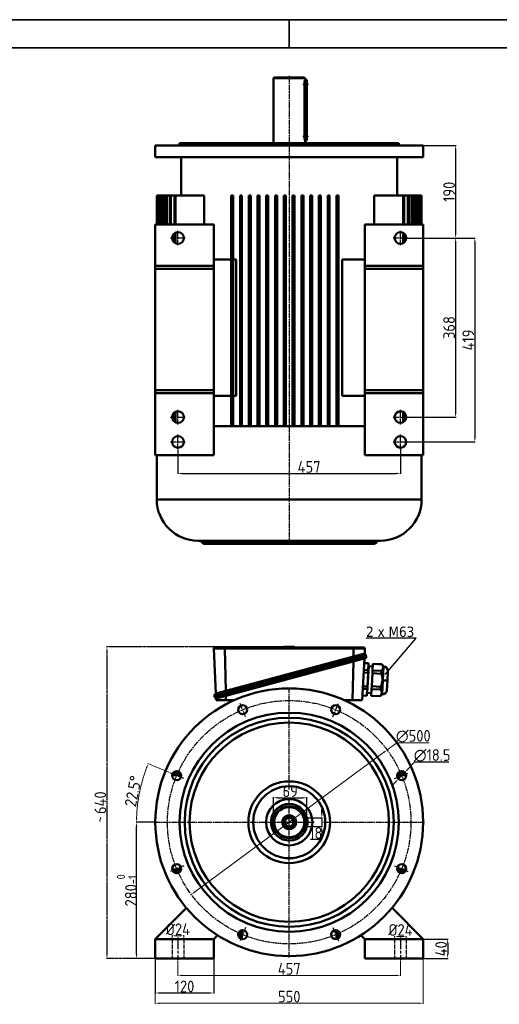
# Model space of a CAD drawing. Header units: millimetres. Extents: x -2791 to 2004, y -1887 to 1428.
# Tile 16 of 20: x -977 to 8, y -595 to 1428. Entities that reach past the tile are written whole.
import ezdxf

# ---------------------------------------------------------------- set-up
doc = ezdxf.new("R2010")
doc.units = ezdxf.units.MM
for name, pattern in [('AM_ISO02W050', [7.5, 6, -1.5]), ('AM_ISO02W050x2', [3.75, 3, -0.75]), ('AM_ISO08W050', [18, 12, -1.5, 3, -1.5])]:
    doc.linetypes.add(name, pattern=pattern)
for name, color, linetype, lineweight in [('AM_0', 7, 'Continuous', 50), ('AM_3', 6, 'AM_ISO02W050', 25), ('AM_5', 3, 'Continuous', 15), ('AM_6', 2, 'Continuous', 35), ('AM_7', 4, 'AM_ISO08W050', 25), ('AM_REFDIM', 4, 'Continuous', 25), ('AM_VIS', 7, 'Continuous', 50)]:
    doc.layers.add(name, color=color, linetype=linetype, lineweight=lineweight)
doc.styles.add('ACANSGDT', font='amgdtans.shx')
doc.styles.add('ACISOGDT', font='isocp.shx')
doc.styles.get("Standard").update_dxf_attribs({"font": 'arial.ttf', "height": 5})
doc.dimstyles.new('AM_ISO', dxfattribs={"dimtxt": 24, "dimasz": 9, "dimexe": 1, "dimexo": 1, "dimgap": 1.5, "dimtad": 1, "dimtoh": 1, "dimdsep": 46, "dimtxsty": 'ACISOGDT', "dimcen": 0, "dimclrd": 3, "dimclre": 3, "dimclrt": 2, "dimadec": 0, "dimazin": 2, "dimtp": 0.1, "dimtm": 0.1, "dimtfac": 0.71, "dimtmove": 0, "dimatfit": 3, "dimfxl": 1, "dimlwd": -1, "dimlwe": -1, "dimarcsym": 0})
doc.dimstyles.new('AM_ISO$0', dxfattribs={"dimtxt": 24, "dimasz": 9, "dimexe": 1, "dimexo": 1, "dimgap": 1.5, "dimtad": 1, "dimtoh": 1, "dimdsep": 46, "dimtxsty": 'ACISOGDT', "dimcen": 0, "dimclrd": 3, "dimclre": 3, "dimclrt": 2, "dimadec": 0, "dimazin": 2, "dimtp": 0.1, "dimtm": 0.1, "dimtfac": 0.71, "dimtmove": 0, "dimatfit": 3, "dimfxl": 1, "dimlwd": -1, "dimlwe": -1, "dimarcsym": 0})
doc.dimstyles.new('AM_ISO$3', dxfattribs={"dimtxt": 24, "dimasz": 9, "dimexe": 1, "dimexo": 1, "dimgap": 1.5, "dimtad": 1, "dimtoh": 1, "dimdsep": 46, "dimtxsty": 'ACISOGDT', "dimcen": 0, "dimclrd": 3, "dimclre": 3, "dimclrt": 2, "dimadec": 0, "dimazin": 2, "dimtp": 0.1, "dimtm": 0.1, "dimtfac": 0.71, "dimtofl": 0, "dimtmove": 0, "dimatfit": 0, "dimfxl": 1, "dimlwd": -1, "dimlwe": -1, "dimarcsym": 0})

# ---------------------------------------------------------------- blocks, each defined once
blk = doc.blocks.new('YENI CERCEVE A3 (ANTETSİZ)')
at = {"layer": 'AM_6'}
for p, q in [((410, 287), (0, 287)), ((205, 287), (205, 282)), ((405, 282), (5, 282))]:
    blk.add_line(p, q, dxfattribs=at)
blk = doc.blocks.new('*D45')
at = {"layer": 'AM_5', "color": 3, "transparency": 16777216}
for p, q in [((-664.2, -460), (-664.2, -453.4)), ((-655.2, -454.4), (-649.2, -454.4)), ((-640.2, -460), (-640.2, -453.4))]:
    blk.add_line(p, q, dxfattribs=at)
for points in [[(-655.2, -452.9), (-655.2, -455.9), (-664.2, -454.4)], [(-649.2, -452.9), (-649.2, -455.9), (-640.2, -454.4)]]:
    blk.add_solid(points, dxfattribs=at)
at = {"layer": 'Defpoints', "color": 0, "transparency": 16777216}
for p in [(-664.2, -461), (-640.2, -454.4), (-640.2, -461)]:
    blk.add_point(p, dxfattribs=at)
at = {"layer": 'AM_5', "color": 2, "transparency": 16777216, "insert": (-652.2, -440.9), "char_height": 24, "attachment_point": 5, "style": 'ACISOGDT'}
blk.add_mtext('%%c24', dxfattribs=at)
blk = doc.blocks.new('*D46')
at = {"layer": 'AM_5', "color": 3, "transparency": 16777216}
for p, q in [((-207.2, -460), (-207.2, -454.9)), ((-198.2, -455.9), (-192.2, -455.9)), ((-183.2, -460), (-183.2, -454.9))]:
    blk.add_line(p, q, dxfattribs=at)
for points in [[(-198.2, -454.4), (-198.2, -457.4), (-207.2, -455.9)], [(-192.2, -454.4), (-192.2, -457.4), (-183.2, -455.9)]]:
    blk.add_solid(points, dxfattribs=at)
at = {"layer": 'Defpoints', "color": 0, "transparency": 16777216}
for p in [(-207.2, -461), (-183.2, -455.9), (-183.2, -461)]:
    blk.add_point(p, dxfattribs=at)
at = {"layer": 'AM_5', "color": 2, "transparency": 16777216, "insert": (-195.2, -442.4), "char_height": 24, "attachment_point": 5, "style": 'ACISOGDT'}
blk.add_mtext('%%c24', dxfattribs=at)
blk = doc.blocks.new('*D47')
at = {"layer": 'AM_5', "color": 3, "transparency": 16777216}
for p, q in [((-652.2, -505), (-652.2, -536.8)), ((-195.2, -505), (-195.2, -536.8)), ((-643.2, -535.8), (-204.2, -535.8))]:
    blk.add_line(p, q, dxfattribs=at)
for points in [[(-643.2, -534.3), (-643.2, -537.3), (-652.2, -535.8)], [(-204.2, -534.3), (-204.2, -537.3), (-195.2, -535.8)]]:
    blk.add_solid(points, dxfattribs=at)
at = {"layer": 'Defpoints', "color": 0, "transparency": 16777216}
for p in [(-652.2, -504), (-195.2, -504), (-195.2, -535.8)]:
    blk.add_point(p, dxfattribs=at)
at = {"layer": 'AM_5', "color": 2, "transparency": 16777216, "insert": (-423.7, -522.3), "char_height": 24, "attachment_point": 5, "style": 'ACISOGDT'}
blk.add_mtext('457', dxfattribs=at)
blk = doc.blocks.new('*D48')
at = {"layer": 'AM_5', "color": 3, "transparency": 16777216}
for p, q in [((-698.7, -502), (-698.7, -593.9)), ((-148.7, -502), (-148.7, -593.9)), ((-689.7, -592.9), (-157.7, -592.9))]:
    blk.add_line(p, q, dxfattribs=at)
for points in [[(-689.7, -591.4), (-689.7, -594.4), (-698.7, -592.9)], [(-157.7, -591.4), (-157.7, -594.4), (-148.7, -592.9)]]:
    blk.add_solid(points, dxfattribs=at)
at = {"layer": 'Defpoints', "color": 0, "transparency": 16777216}
for p in [(-698.7, -501), (-148.7, -501), (-148.7, -592.9)]:
    blk.add_point(p, dxfattribs=at)
at = {"layer": 'AM_5', "color": 2, "transparency": 16777216, "insert": (-423.7, -579.4), "char_height": 24, "attachment_point": 5, "style": 'ACISOGDT'}
blk.add_mtext('550', dxfattribs=at)
blk = doc.blocks.new('*D49')
at = {"layer": 'AM_REFDIM', "color": 3, "transparency": 16777216}
for p, q in [((-698.7, -502), (-698.7, -572.9)), ((-578.7, -502), (-578.7, -572.9)), ((-689.7, -571.9), (-587.7, -571.9))]:
    blk.add_line(p, q, dxfattribs=at)
for points in [[(-689.7, -570.4), (-689.7, -573.4), (-698.7, -571.9)], [(-587.7, -570.4), (-587.7, -573.4), (-578.7, -571.9)]]:
    blk.add_solid(points, dxfattribs=at)
at = {"layer": 'Defpoints', "color": 0, "transparency": 16777216}
for p in [(-698.7, -501), (-578.7, -501), (-578.7, -571.9)]:
    blk.add_point(p, dxfattribs=at)
at = {"layer": 'AM_REFDIM', "color": 2, "transparency": 16777216, "insert": (-638.7, -558.4), "char_height": 24, "attachment_point": 5, "style": 'ACISOGDT'}
blk.add_mtext('120', dxfattribs=at)
blk = doc.blocks.new('*D66')
at = {"layer": 'AM_REFDIM', "color": 3, "transparency": 16777216}
for p, q in [((-147.7, -461), (-97.3, -461)), ((-98.3, -470), (-98.3, -492)), ((-147.7, -501), (-97.3, -501))]:
    blk.add_line(p, q, dxfattribs=at)
for points in [[(-99.8, -470), (-96.8, -470), (-98.3, -461)], [(-99.8, -492), (-96.8, -492), (-98.3, -501)]]:
    blk.add_solid(points, dxfattribs=at)
at = {"layer": 'Defpoints', "color": 0, "transparency": 16777216}
for p in [(-148.7, -461), (-148.7, -501), (-98.3, -501)]:
    blk.add_point(p, dxfattribs=at)
at = {"layer": 'AM_REFDIM', "color": 2, "transparency": 16777216, "insert": (-111.8, -481), "char_height": 24, "attachment_point": 5, "rotation": 90, "style": 'ACISOGDT'}
blk.add_mtext('40', dxfattribs=at)
blk = doc.blocks.new('*D67')
at = {"layer": 'AM_REFDIM', "color": 3, "transparency": 16777216}
for p, q in [((-699.7, -221), (-738.2, -221)), ((-737.2, -492), (-737.2, -230)), ((-699.7, -501), (-738.2, -501))]:
    blk.add_line(p, q, dxfattribs=at)
for points in [[(-738.7, -230), (-735.7, -230), (-737.2, -221)], [(-738.7, -492), (-735.7, -492), (-737.2, -501)]]:
    blk.add_solid(points, dxfattribs=at)
at = {"layer": 'Defpoints', "color": 0, "transparency": 16777216}
for p in [(-737.2, -221), (-698.7, -221), (-698.7, -501)]:
    blk.add_point(p, dxfattribs=at)
at = {"layer": 'AM_REFDIM', "color": 2, "transparency": 16777216, "insert": (-757.3, -361), "char_height": 24, "attachment_point": 5, "rotation": 90, "style": 'ACISOGDT'}
blk.add_mtext('280{}{\\H0.71x;\\C3;\\S 0^ -1;}', dxfattribs=at)
blk = doc.blocks.new('*D75')
at = {"layer": 'AM_5', "color": 3, "transparency": 16777216}
for p, q in [((-669.7, -119.1), (-714.3, -100.7)), ((-702.7, -221), (-738.2, -221))]:
    blk.add_line(p, q, dxfattribs=at)
blk.add_arc((-423.7, -221), 313.5, 159.1449, 178.3551, dxfattribs=at)
for points in [[(-718.1, -108.9), (-715.3, -110), (-713.4, -101.1)], [(-735.6, -212.1), (-738.6, -212), (-737.2, -221)]]:
    blk.add_solid(points, dxfattribs=at)
at = {"layer": 'Defpoints', "color": 0, "transparency": 16777216}
for p in [(-668.8, -119.5), (-726.5, -139.9), (-639.9, -131.5), (-701.7, -221), (-423.7, -221)]:
    blk.add_point(p, dxfattribs=at)
at = {"layer": 'AM_5', "color": 2, "transparency": 16777216, "insert": (-744.4, -157.2), "char_height": 24, "attachment_point": 5, "rotation": 78.75, "style": 'ACISOGDT'}
blk.add_mtext('22.5°', dxfattribs=at)
blk = doc.blocks.new('*D68')
at = {"layer": 'AM_REFDIM', "color": 3, "transparency": 16777216}
for p, q in [((-147.7, 1169.2), (-80.9, 1169.2)), ((-81.9, 1160.2), (-81.9, 988.2)), ((-179.2, 979.2), (-80.9, 979.2))]:
    blk.add_line(p, q, dxfattribs=at)
for points in [[(-83.4, 1160.2), (-80.4, 1160.2), (-81.9, 1169.2)], [(-83.4, 988.2), (-80.4, 988.2), (-81.9, 979.2)]]:
    blk.add_solid(points, dxfattribs=at)
at = {"layer": 'Defpoints', "color": 0, "transparency": 16777216}
for p in [(-148.7, 1169.2), (-180.2, 979.2), (-81.9, 979.2)]:
    blk.add_point(p, dxfattribs=at)
at = {"layer": 'AM_REFDIM', "color": 2, "transparency": 16777216, "insert": (-95.4, 1074.2), "char_height": 24, "attachment_point": 5, "rotation": 90, "style": 'ACISOGDT'}
blk.add_mtext('190', dxfattribs=at)
blk = doc.blocks.new('*D69')
at = {"layer": 'AM_REFDIM', "color": 3, "transparency": 16777216}
for p, q in [((-182.2, 979.2), (-80.9, 979.2)), ((-81.9, 970.2), (-81.9, 620.2)), ((-179.2, 611.2), (-80.9, 611.2))]:
    blk.add_line(p, q, dxfattribs=at)
for points in [[(-83.4, 970.2), (-80.4, 970.2), (-81.9, 979.2)], [(-83.4, 620.2), (-80.4, 620.2), (-81.9, 611.2)]]:
    blk.add_solid(points, dxfattribs=at)
at = {"layer": 'Defpoints', "color": 0, "transparency": 16777216}
for p in [(-183.2, 979.2), (-180.2, 611.2), (-81.9, 611.2)]:
    blk.add_point(p, dxfattribs=at)
at = {"layer": 'AM_REFDIM', "color": 2, "transparency": 16777216, "insert": (-95.4, 795.2), "char_height": 24, "attachment_point": 5, "rotation": 90, "style": 'ACISOGDT'}
blk.add_mtext('368', dxfattribs=at)
blk = doc.blocks.new('*D70')
at = {"layer": 'AM_REFDIM', "color": 3, "transparency": 16777216}
for p, q in [((-182.2, 979.2), (-41.5, 979.2)), ((-42.5, 970.2), (-42.5, 569.2)), ((-179.2, 560.2), (-41.5, 560.2))]:
    blk.add_line(p, q, dxfattribs=at)
for points in [[(-44, 970.2), (-41, 970.2), (-42.5, 979.2)], [(-44, 569.2), (-41, 569.2), (-42.5, 560.2)]]:
    blk.add_solid(points, dxfattribs=at)
at = {"layer": 'Defpoints', "color": 0, "transparency": 16777216}
for p in [(-183.2, 979.2), (-180.2, 560.2), (-42.5, 560.2)]:
    blk.add_point(p, dxfattribs=at)
at = {"layer": 'AM_REFDIM', "color": 2, "transparency": 16777216, "insert": (-56, 769.7), "char_height": 24, "attachment_point": 5, "rotation": 90, "style": 'ACISOGDT'}
blk.add_mtext('419', dxfattribs=at)
blk = doc.blocks.new('*D71')
at = {"layer": 'AM_REFDIM', "color": 3, "transparency": 16777216}
for p, q in [((-195.2, 547.2), (-195.2, 494.4)), ((-652.2, 544.2), (-652.2, 494.4)), ((-643.2, 495.4), (-204.2, 495.4))]:
    blk.add_line(p, q, dxfattribs=at)
for points in [[(-643.2, 496.9), (-643.2, 493.9), (-652.2, 495.4)], [(-204.2, 496.9), (-204.2, 493.9), (-195.2, 495.4)]]:
    blk.add_solid(points, dxfattribs=at)
at = {"layer": 'Defpoints', "color": 0, "transparency": 16777216}
for p in [(-195.2, 548.2), (-652.2, 545.2), (-195.2, 495.4)]:
    blk.add_point(p, dxfattribs=at)
at = {"layer": 'AM_REFDIM', "color": 2, "transparency": 16777216, "insert": (-382.9, 508.9), "char_height": 24, "attachment_point": 5, "style": 'ACISOGDT'}
blk.add_mtext('457', dxfattribs=at)
blk = doc.blocks.new('*D73')
at = {"layer": 'AM_5', "color": 3, "transparency": 16777216}
for p, q in [((-222.7, -72.4), (-202.9, -57.8)), ((-202.9, -57.8), (-136.6, -57.8)), ((-617.5, -364.3), (-229.9, -77.8))]:
    blk.add_line(p, q, dxfattribs=at)
for points in [[(-230.8, -76.5), (-229, -79), (-222.7, -72.4)], [(-618.4, -363.1), (-616.6, -365.5), (-624.7, -369.7)]]:
    blk.add_solid(points, dxfattribs=at)
at = {"layer": 'Defpoints', "color": 0, "transparency": 16777216}
for p in [(-222.7, -72.4), (-624.7, -369.7)]:
    blk.add_point(p, dxfattribs=at)
at = {"layer": 'AM_5', "color": 2, "transparency": 16777216, "insert": (-169, -44.3), "char_height": 24, "attachment_point": 5, "style": 'ACISOGDT'}
blk.add_mtext('∅500', dxfattribs=at)
blk = doc.blocks.new('*D74')
at = {"layer": 'AM_REFDIM', "color": 3, "transparency": 16777216}
for p, q in [((-180.1, -112.2), (-165.7, -97.3)), ((-165.7, -97.3), (-96.1, -97.3)), ((-199.2, -132), (-186.3, -118.7)), ((-205.4, -138.5), (-211.7, -145))]:
    blk.add_line(p, q, dxfattribs=at)
for points in [[(-181.2, -111.2), (-179, -113.3), (-186.3, -118.7)], [(-206.5, -137.5), (-204.3, -139.5), (-199.2, -132)]]:
    blk.add_solid(points, dxfattribs=at)
at = {"layer": 'Defpoints', "color": 0, "transparency": 16777216}
for p in [(-186.3, -118.7), (-199.2, -132)]:
    blk.add_point(p, dxfattribs=at)
at = {"layer": 'AM_REFDIM', "color": 2, "transparency": 16777216, "insert": (-130.2, -83.8), "char_height": 24, "attachment_point": 5, "style": 'ACISOGDT'}
blk.add_mtext('∅18.5', dxfattribs=at)
blk = doc.blocks.new('*D58')
at = {"layer": 'AM_REFDIM', "color": 3, "transparency": 16777216}
for p, q in [((-356.8, -203), (-356.8, -194)), ((-386.2, -212), (-355.8, -212)), ((-356.8, -212), (-356.8, -230)), ((-386.2, -230), (-355.8, -230)), ((-356.8, -239), (-356.8, -256.8)), ((-356.8, -256.8), (-379.9, -256.8))]:
    blk.add_line(p, q, dxfattribs=at)
for points in [[(-358.3, -203), (-355.3, -203), (-356.8, -212)], [(-358.3, -239), (-355.3, -239), (-356.8, -230)]]:
    blk.add_solid(points, dxfattribs=at)
at = {"layer": 'Defpoints', "color": 0, "transparency": 16777216}
for p in [(-387.2, -212), (-387.2, -230), (-356.8, -230)]:
    blk.add_point(p, dxfattribs=at)
at = {"layer": 'AM_REFDIM', "color": 2, "transparency": 16777216, "insert": (-369.1, -243.3), "char_height": 24, "attachment_point": 5, "style": 'ACISOGDT'}
blk.add_mtext('18', dxfattribs=at)
blk = doc.blocks.new('*D59')
at = {"layer": 'AM_REFDIM', "color": 3, "transparency": 16777216}
for p, q in [((-456.2, -220), (-456.2, -169.8)), ((-447.2, -170.8), (-396.2, -170.8)), ((-387.2, -211), (-387.2, -169.8))]:
    blk.add_line(p, q, dxfattribs=at)
for points in [[(-447.2, -169.3), (-447.2, -172.3), (-456.2, -170.8)], [(-396.2, -169.3), (-396.2, -172.3), (-387.2, -170.8)]]:
    blk.add_solid(points, dxfattribs=at)
at = {"layer": 'Defpoints', "color": 0, "transparency": 16777216}
for p in [(-387.2, -170.8), (-456.2, -221), (-387.2, -212)]:
    blk.add_point(p, dxfattribs=at)
at = {"layer": 'AM_REFDIM', "color": 2, "transparency": 16777216, "insert": (-421.7, -157.3), "char_height": 24, "attachment_point": 5, "style": 'ACISOGDT'}
blk.add_mtext('69', dxfattribs=at)
blk = doc.blocks.new('*D42')
at = {"layer": 'AM_3', "color": 3, "linetype": 'AM_ISO02W050x2', "transparency": 16777216}
for p, q in [((-424.7, 139), (-799.1, 139)), ((-798.1, 130), (-798.1, -492)), ((-699.7, -501), (-799.1, -501))]:
    blk.add_line(p, q, dxfattribs=at)
for points in [[(-799.6, 130), (-796.6, 130), (-798.1, 139)], [(-799.6, -492), (-796.6, -492), (-798.1, -501)]]:
    blk.add_solid(points, dxfattribs=at)
at = {"layer": 'Defpoints', "color": 0, "linetype": 'AM_ISO02W050x2', "transparency": 16777216}
for p in [(-423.7, 139), (-798.1, -501), (-698.7, -501)]:
    blk.add_point(p, dxfattribs=at)
at = {"layer": 'AM_3', "color": 2, "linetype": 'AM_ISO02W050x2', "transparency": 16777216, "insert": (-811.6, -181), "char_height": 24, "attachment_point": 5, "rotation": 90, "style": 'ACISOGDT'}
blk.add_mtext('640', dxfattribs=at)

msp = doc.modelspace()

# ---------------------------------------------------------------- linework, layer by layer
at = {"layer": 'AM_3', "linetype": 'AM_ISO02W050x2', "ltscale": 3}
for p, q in [((-664.219, -461.034), (-664.219, -501.034)), ((-640.219, -461.034), (-640.219, -501.034)), ((-207.219, -461.034), (-207.219, -501.034)), ((-183.219, -461.034), (-183.219, -501.034))]:
    msp.add_line(p, q, dxfattribs=at)
at = {"layer": 'AM_7'}
for p, q in [((-423.719, 1312.221), (-423.719, 350.536)), ((-395.49, 1295.221), (-384.219, 1295.221)), ((-395.49, 1188.221), (-384.219, 1188.221)), ((-652.219, 979.221), (-652.219, 994.221)), ((-195.219, 979.221), (-195.219, 994.221)), ((-667.219, 979.221), (-652.219, 979.221)), ((-652.219, 979.221), (-652.219, 979.221)), ((-652.219, 979.221), (-652.219, 979.221)), ((-652.219, 979.221), (-637.219, 979.221)), ((-652.219, 964.221), (-652.219, 979.221)), ((-210.219, 979.221), (-195.219, 979.221)), ((-195.219, 979.221), (-195.219, 979.221)), ((-195.219, 979.221), (-195.219, 979.221)), ((-195.219, 979.221), (-180.219, 979.221)), ((-195.219, 964.221), (-195.219, 979.221)), ((-667.219, 611.221), (-652.219, 611.221)), ((-652.219, 611.221), (-652.219, 626.221)), ((-652.219, 611.221), (-652.219, 611.221)), ((-652.219, 611.221), (-652.219, 611.221)), ((-652.219, 611.221), (-637.219, 611.221)), ((-652.219, 596.221), (-652.219, 611.221)), ((-210.219, 611.221), (-195.219, 611.221)), ((-195.219, 611.221), (-195.219, 626.221)), ((-195.219, 611.221), (-195.219, 611.221)), ((-195.219, 611.221), (-195.219, 611.221)), ((-195.219, 611.221), (-180.219, 611.221)), ((-195.219, 596.221), (-195.219, 611.221)), ((-652.219, 560.221), (-652.219, 575.221)), ((-195.219, 560.221), (-195.219, 575.221)), ((-667.219, 560.221), (-652.219, 560.221)), ((-652.219, 560.221), (-652.219, 560.221)), ((-652.219, 560.221), (-652.219, 560.221)), ((-652.219, 560.221), (-637.219, 560.221)), ((-652.219, 545.221), (-652.219, 560.221)), ((-210.219, 560.221), (-195.219, 560.221)), ((-195.219, 560.221), (-195.219, 560.221)), ((-195.219, 560.221), (-195.219, 560.221)), ((-195.219, 560.221), (-180.219, 560.221)), ((-195.219, 545.221), (-195.219, 560.221)), ((-423.719, -154.151), (-423.719, 56.966)), ((-513.265, -4.85), (-525.223, 24.018)), ((-334.173, -4.85), (-322.215, 24.018)), ((-639.902, -131.488), (-668.771, -119.53)), ((-207.536, -131.488), (-178.667, -119.53)), ((-423.719, -221.034), (-423.719, -172.05)), ((-701.719, -221.034), (-423.719, -221.034)), ((-423.719, -221.034), (-423.719, -221.034)), ((-423.719, -221.034), (-423.719, -221.034)), ((-423.719, -221.034), (-372.566, -221.034)), ((-423.719, -499.034), (-423.719, -221.034)), ((-395.49, -221.034), (-384.219, -221.034)), ((-353.424, -221.034), (-145.719, -221.034)), ((-639.902, -310.58), (-668.771, -322.538)), ((-207.536, -310.58), (-178.667, -322.538)), ((-513.265, -437.217), (-525.223, -466.086)), ((-334.173, -437.217), (-322.215, -466.086))]:
    msp.add_line(p, q, dxfattribs=at)
at = {"layer": 'AM_7', "ltscale": 2}
for p, q in [((-652.219, -458.034), (-652.219, -504.034)), ((-195.219, -458.034), (-195.219, -504.034))]:
    msp.add_line(p, q, dxfattribs=at)
at = {"layer": 'AM_7'}
msp.add_circle((-423.719, -221.034), 250, dxfattribs=at)
at = {"layer": 'AM_REFDIM', "color": 3}
for p, q in [((-162.729, 156.947), (-265.426, 156.947)), ((-226.496, 82.596), (-162.729, 156.947))]:
    msp.add_line(p, q, dxfattribs=at)
at = {"layer": 'AM_VIS'}
for p, q in [((-454.719, 1309.221), (-456.219, 1307.721)), ((-456.219, 1307.721), (-456.219, 1174.221)), ((-456.219, 1307.721), (-391.219, 1307.721)), ((-454.719, 1309.221), (-392.719, 1309.221)), ((-392.719, 1309.221), (-391.219, 1307.721)), ((-392.49, 1295.221), (-387.219, 1295.221)), ((-392.49, 1188.221), (-392.49, 1295.221)), ((-391.219, 1307.721), (-391.219, 1304.221)), ((-391.219, 1304.221), (-387.219, 1304.221)), ((-387.219, 1304.221), (-387.219, 1295.221)), ((-387.219, 1188.221), (-387.219, 1295.221)), ((-648.719, 1174.221), (-648.719, 1169.221)), ((-648.719, 1174.221), (-198.719, 1174.221)), ((-392.49, 1188.221), (-387.219, 1188.221)), ((-391.219, 1179.221), (-387.219, 1179.221)), ((-391.219, 1179.221), (-391.219, 1174.221)), ((-387.219, 1188.221), (-387.219, 1179.221)), ((-198.719, 1174.221), (-198.719, 1169.221)), ((-698.719, 1169.221), (-698.719, 1145.221)), ((-698.719, 1169.221), (-148.719, 1169.221)), ((-148.719, 1169.221), (-148.719, 1145.221)), ((-698.719, 1145.221), (-148.719, 1145.221)), ((-645.719, 1145.221), (-645.719, 1066.221)), ((-201.719, 1145.221), (-201.719, 1066.221)), ((-695.569, 1066.221), (-695.569, 1006.721)), ((-694.366, 1066.221), (-695.569, 1066.221)), ((-694.366, 1066.221), (-694.366, 1006.721)), ((-692.366, 1066.221), (-694.366, 1066.221)), ((-692.366, 1066.221), (-691.943, 1066.221)), ((-692.366, 1066.221), (-692.366, 1006.721)), ((-691.943, 1066.221), (-691.943, 1006.721)), ((-689.943, 1066.221), (-691.943, 1066.221)), ((-689.943, 1066.221), (-688.266, 1066.221)), ((-689.943, 1066.221), (-689.943, 1006.721)), ((-688.266, 1066.221), (-688.266, 1006.721)), ((-686.266, 1066.221), (-688.266, 1066.221)), ((-686.266, 1066.221), (-683.283, 1066.221)), ((-686.266, 1066.221), (-686.266, 1006.721)), ((-683.283, 1066.221), (-683.283, 1006.721)), ((-681.283, 1066.221), (-683.283, 1066.221)), ((-681.283, 1066.221), (-676.914, 1066.221)), ((-681.283, 1066.221), (-681.283, 1006.721)), ((-676.914, 1066.221), (-676.914, 1006.721)), ((-674.914, 1066.221), (-676.914, 1066.221)), ((-674.914, 1066.221), (-669.052, 1066.221)), ((-674.914, 1066.221), (-674.914, 1006.721)), ((-669.052, 1066.221), (-669.052, 1006.721)), ((-667.052, 1066.221), (-669.052, 1066.221)), ((-667.052, 1066.221), (-659.546, 1066.221)), ((-667.052, 1066.221), (-667.052, 1006.721)), ((-659.546, 1066.221), (-659.546, 1006.721)), ((-657.546, 1066.221), (-659.546, 1066.221)), ((-657.546, 1066.221), (-657.546, 1006.721)), ((-657.546, 1066.221), (-598.404, 1066.221)), ((-598.404, 1066.221), (-598.404, 1006.721)), ((-542.719, 1066.221), (-542.719, 592.621)), ((-538.719, 1066.221), (-542.719, 1066.221)), ((-538.719, 1066.221), (-538.719, 592.621)), ((-520.719, 1066.221), (-524.719, 1066.221)), ((-524.719, 1066.221), (-524.719, 592.621)), ((-520.719, 1066.221), (-520.719, 592.621)), ((-502.719, 1066.221), (-506.719, 1066.221)), ((-506.719, 1066.221), (-506.719, 592.621)), ((-502.719, 1066.221), (-502.719, 592.621)), ((-484.719, 1066.221), (-488.719, 1066.221)), ((-488.719, 1066.221), (-488.719, 592.621)), ((-484.719, 1066.221), (-484.719, 592.621)), ((-466.719, 1066.221), (-470.719, 1066.221)), ((-470.719, 1066.221), (-470.719, 592.621)), ((-466.719, 1066.221), (-466.719, 592.621)), ((-448.719, 1066.221), (-452.719, 1066.221)), ((-452.719, 1066.221), (-452.719, 592.621)), ((-448.719, 1066.221), (-448.719, 592.621)), ((-430.719, 1066.221), (-434.719, 1066.221)), ((-434.719, 1066.221), (-434.719, 592.621)), ((-430.719, 1066.221), (-430.719, 592.621)), ((-412.719, 1066.221), (-416.719, 1066.221)), ((-416.719, 1066.221), (-416.719, 592.621)), ((-412.719, 1066.221), (-412.719, 592.621)), ((-394.719, 1066.221), (-398.719, 1066.221)), ((-398.719, 1066.221), (-398.719, 592.621)), ((-394.719, 1066.221), (-394.719, 592.621)), ((-376.719, 1066.221), (-380.719, 1066.221)), ((-380.719, 1066.221), (-380.719, 592.621)), ((-376.719, 1066.221), (-376.719, 592.621)), ((-358.719, 1066.221), (-362.719, 1066.221)), ((-362.719, 1066.221), (-362.719, 592.621)), ((-358.719, 1066.221), (-358.719, 592.621)), ((-340.719, 1066.221), (-344.719, 1066.221)), ((-344.719, 1066.221), (-344.719, 592.621)), ((-340.719, 1066.221), (-340.719, 592.621)), ((-322.719, 1066.221), (-326.719, 1066.221)), ((-326.719, 1066.221), (-326.719, 592.621)), ((-322.719, 1066.221), (-322.719, 592.621)), ((-249.034, 1006.721), (-249.034, 1066.221)), ((-189.892, 1066.221), (-249.034, 1066.221)), ((-189.892, 1066.221), (-187.892, 1066.221)), ((-189.892, 1066.221), (-189.892, 1006.721)), ((-187.892, 1066.221), (-187.892, 1006.721)), ((-187.892, 1066.221), (-180.386, 1066.221)), ((-178.386, 1066.221), (-180.386, 1066.221)), ((-180.386, 1066.221), (-180.386, 1006.721)), ((-178.386, 1066.221), (-172.524, 1066.221)), ((-178.386, 1066.221), (-178.386, 1006.721)), ((-172.524, 1066.221), (-172.524, 1006.721)), ((-170.524, 1066.221), (-172.524, 1066.221)), ((-170.524, 1066.221), (-170.524, 1006.721)), ((-170.524, 1066.221), (-166.155, 1066.221)), ((-164.155, 1066.221), (-166.155, 1066.221)), ((-166.155, 1066.221), (-166.155, 1006.721)), ((-164.155, 1066.221), (-161.172, 1066.221)), ((-164.155, 1066.221), (-164.155, 1006.721)), ((-161.172, 1066.221), (-161.172, 1006.721)), ((-159.172, 1066.221), (-161.172, 1066.221)), ((-159.172, 1066.221), (-159.172, 1006.721)), ((-159.172, 1066.221), (-157.495, 1066.221)), ((-155.495, 1066.221), (-157.495, 1066.221)), ((-157.495, 1066.221), (-157.495, 1006.721)), ((-155.495, 1066.221), (-155.072, 1066.221)), ((-155.495, 1066.221), (-155.495, 1006.721)), ((-155.072, 1066.221), (-155.072, 1006.721)), ((-153.072, 1066.221), (-155.072, 1066.221)), ((-153.072, 1066.221), (-153.072, 1006.721)), ((-151.869, 1066.221), (-153.072, 1066.221)), ((-151.869, 1066.221), (-151.869, 1006.721)), ((-698.719, 1006.721), (-698.719, 921.721)), ((-578.719, 1006.721), (-698.719, 1006.721)), ((-578.719, 921.721), (-578.719, 1006.721)), ((-268.719, 1006.721), (-268.719, 921.721)), ((-148.719, 1006.721), (-268.719, 1006.721)), ((-148.719, 921.721), (-148.719, 1006.721)), ((-659.546, 988.725), (-659.546, 969.718)), ((-657.546, 989.974), (-657.546, 968.468)), ((-189.892, 989.974), (-189.892, 968.468)), ((-187.892, 988.725), (-187.892, 969.718)), ((-542.719, 935.221), (-578.719, 935.221)), ((-532.334, 935.221), (-538.719, 935.221)), ((-532.334, 935.221), (-532.334, 655.221)), ((-268.719, 935.221), (-315.104, 935.221)), ((-315.104, 655.221), (-315.104, 935.221)), ((-698.719, 915.721), (-698.719, 921.721)), ((-698.719, 921.721), (-578.719, 921.721)), ((-578.719, 915.721), (-698.719, 915.721)), ((-698.719, 666.721), (-698.719, 915.721)), ((-578.719, 921.721), (-578.719, 915.721)), ((-578.719, 915.721), (-578.719, 666.721)), ((-268.719, 915.721), (-268.719, 921.721)), ((-268.719, 921.721), (-148.719, 921.721)), ((-148.719, 915.721), (-268.719, 915.721)), ((-268.719, 666.721), (-268.719, 915.721)), ((-148.719, 921.721), (-148.719, 915.721)), ((-148.719, 915.721), (-148.719, 666.721)), ((-698.719, 660.721), (-698.719, 666.721)), ((-578.719, 666.721), (-698.719, 666.721)), ((-578.719, 660.721), (-698.719, 660.721)), ((-698.719, 660.721), (-698.719, 532.721)), ((-578.719, 666.721), (-578.719, 660.721)), ((-578.719, 532.721), (-578.719, 660.721)), ((-578.719, 655.221), (-542.719, 655.221)), ((-538.719, 655.221), (-532.334, 655.221)), ((-315.104, 655.221), (-268.719, 655.221)), ((-268.719, 660.721), (-268.719, 666.721)), ((-148.719, 666.721), (-268.719, 666.721)), ((-148.719, 660.721), (-268.719, 660.721)), ((-268.719, 660.721), (-268.719, 532.721)), ((-148.719, 666.721), (-148.719, 660.721)), ((-148.719, 532.721), (-148.719, 660.721)), ((-659.546, 620.725), (-659.546, 601.718)), ((-657.546, 621.974), (-657.546, 600.468)), ((-189.892, 621.974), (-189.892, 600.468)), ((-187.892, 620.725), (-187.892, 601.718)), ((-578.719, 592.54), (-268.719, 592.54)), ((-538.719, 592.621), (-542.719, 592.621)), ((-520.719, 592.621), (-524.719, 592.621)), ((-502.719, 592.621), (-506.719, 592.621)), ((-484.719, 592.621), (-488.719, 592.621)), ((-466.719, 592.621), (-470.719, 592.621)), ((-448.719, 592.621), (-452.719, 592.621)), ((-430.719, 592.621), (-434.719, 592.621)), ((-412.719, 592.621), (-416.719, 592.621)), ((-394.719, 592.621), (-398.719, 592.621)), ((-376.719, 592.621), (-380.719, 592.621)), ((-358.719, 592.621), (-362.719, 592.621)), ((-340.719, 592.621), (-344.719, 592.621)), ((-322.719, 592.621), (-326.719, 592.621)), ((-698.719, 532.721), (-578.719, 532.721)), ((-695.719, 532.721), (-695.719, 442.221)), ((-268.719, 532.721), (-148.719, 532.721)), ((-151.719, 532.721), (-151.719, 442.221)), ((-695.719, 442.221), (-151.719, 442.221)), ((-610.719, 357.221), (-236.719, 357.221)), ((-603.646, 354.821), (-243.792, 354.821)), ((-598.147, 351.221), (-249.291, 351.221)), ((-574.433, 43.486), (-578.75, 135.861)), ((-578.75, 135.861), (-555.806, 135.861)), ((-554.979, 137.966), (-576.753, 137.966)), ((-276.651, 122.378), (-568.633, 44.142)), ((-554.14, 49.113), (-555.806, 135.861)), ((-555.806, 135.861), (-291.632, 135.861)), ((-292.459, 137.966), (-554.979, 137.966)), ((-434.632, 137.966), (-434.632, 138.966)), ((-434.632, 138.966), (-412.844, 138.966)), ((-412.844, 137.966), (-412.844, 138.966)), ((-270.685, 137.966), (-292.459, 137.966)), ((-291.768, 119.604), (-291.632, 135.861)), ((-270.854, 125.208), (-291.768, 119.604)), ((-291.632, 135.861), (-268.688, 135.861)), ((-276.651, 122.378), (-269.889, 124.19)), ((-275.874, 119.48), (-276.651, 122.378)), ((-266.215, 122.068), (-275.874, 119.48)), ((-268.728, 125.097), (-268.723, 125.191)), ((-268.723, 125.191), (-268.688, 135.861)), ((-266.215, 122.068), (-265.439, 119.171)), ((-567.857, 41.244), (-275.874, 119.48)), ((-275.098, 116.582), (-567.08, 38.346)), ((-566.304, 35.448), (-274.322, 113.685)), ((-291.748, 119.42), (-554.14, 49.113)), ((-293.714, 29.966), (-291.999, 108.948)), ((-275.874, 119.48), (-275.098, 116.582)), ((-275.098, 116.582), (-265.439, 119.171)), ((-274.322, 113.685), (-275.098, 116.582)), ((-267.56, 115.496), (-274.322, 113.685)), ((-273.714, 29.966), (-269.255, 115.042)), ((-269.743, 105.74), (-260.638, 105.263)), ((-269.735, 105.887), (-260.63, 105.41)), ((-260.638, 105.263), (-261.367, 91.356)), ((-260.638, 105.263), (-260.63, 105.41)), ((-252.47, 90.817), (-251.769, 104.194)), ((-251.769, 104.194), (-251.759, 104.37)), ((-251.769, 104.194), (-233.793, 103.252)), ((-251.759, 104.37), (-233.784, 103.428)), ((-233.793, 103.252), (-233.784, 103.428)), ((-270.756, 86.412), (-261.651, 85.934)), ((-261.367, 91.356), (-270.471, 91.833)), ((-263.615, 45.602), (-260.846, 98.436)), ((-263.4, 44.59), (-260.526, 99.42)), ((-261.651, 85.934), (-263.109, 58.12)), ((-261.651, 85.934), (-261.367, 91.356)), ((-260.846, 98.436), (-260.995, 98.444)), ((-260.526, 99.42), (-260.846, 98.436)), ((-252.042, 98.975), (-260.526, 99.42)), ((-254.18, 58.184), (-252.778, 84.937)), ((-252.778, 84.937), (-252.47, 90.817)), ((-252.778, 84.937), (-234.802, 83.995)), ((-234.494, 89.875), (-252.47, 90.817)), ((-234.802, 83.995), (-234.494, 89.875)), ((-231.509, 70.409), (-230.004, 99.12)), ((-222.025, 69.912), (-221.005, 89.385)), ((-233.014, 41.699), (-231.509, 70.409)), ((-232.35, 70.453), (-231.509, 70.409)), ((-231.509, 70.409), (-222.025, 69.912)), ((-223.046, 50.439), (-222.025, 69.912)), ((-567.857, 41.244), (-577.516, 38.656)), ((-575.395, 42.33), (-568.633, 44.142)), ((-554.119, 48.929), (-574.433, 43.486)), ((-574.433, 43.486), (-574.429, 43.409)), ((-567.857, 41.244), (-568.633, 44.142)), ((-567.857, 41.244), (-567.08, 38.346)), ((-272.497, 53.175), (-263.393, 52.698)), ((-263.109, 58.12), (-272.213, 58.597)), ((-263.393, 52.698), (-264.122, 38.791)), ((-263.615, 45.602), (-263.764, 45.61)), ((-263.4, 44.59), (-263.615, 45.602)), ((-254.915, 44.146), (-263.4, 44.59)), ((-263.393, 52.698), (-263.109, 58.12)), ((-255.189, 38.927), (-254.488, 52.304)), ((-254.488, 52.304), (-254.18, 58.184)), ((-254.488, 52.304), (-236.513, 51.362)), ((-236.204, 57.242), (-254.18, 58.184)), ((-236.513, 51.362), (-236.204, 57.242)), ((-577.516, 38.656), (-576.74, 35.758)), ((-576.74, 35.758), (-567.08, 38.346)), ((-573.724, 29.966), (-573.911, 33.535)), ((-573.724, 29.966), (-553.724, 29.966)), ((-566.304, 35.448), (-573.065, 33.636)), ((-566.304, 35.448), (-567.08, 38.346)), ((-553.724, 29.966), (-553.915, 38.768)), ((-553.724, 29.966), (-536.076, 29.966)), ((-538.722, 28.765), (-538.724, 29.966)), ((-311.362, 29.966), (-293.714, 29.966)), ((-308.716, 28.765), (-308.714, 29.966)), ((-293.714, 29.966), (-273.714, 29.966)), ((-273.234, 39.121), (-264.129, 38.644)), ((-264.122, 38.791), (-273.226, 39.268)), ((-264.129, 38.644), (-264.122, 38.791)), ((-255.198, 38.751), (-255.189, 38.927)), ((-255.198, 38.751), (-237.223, 37.809)), ((-237.214, 37.985), (-255.189, 38.927)), ((-237.223, 37.809), (-237.214, 37.985)), ((-647.128, -120.034), (-662.249, -120.034)), ((-185.188, -120.034), (-200.31, -120.034)), ((-663.843, -124.034), (-645.535, -124.034)), ((-201.903, -124.034), (-183.595, -124.034)), ((-392.49, -212.034), (-387.219, -212.034)), ((-387.219, -212.034), (-387.219, -230.034)), ((-392.49, -230.034), (-387.219, -230.034)), ((-645.535, -318.034), (-663.843, -318.034)), ((-662.249, -322.034), (-647.128, -322.034)), ((-183.595, -318.034), (-201.903, -318.034)), ((-200.31, -322.034), (-185.188, -322.034)), ((-698.719, -461.034), (-634.884, -397.199)), ((-212.554, -397.199), (-148.719, -461.034)), ((-524.719, -444.443), (-524.719, -459.564)), ((-520.719, -461.158), (-520.719, -442.85)), ((-326.719, -442.85), (-326.719, -461.158)), ((-322.719, -459.564), (-322.719, -444.443)), ((-578.719, -461.034), (-698.719, -461.034)), ((-698.719, -461.034), (-698.719, -501.034)), ((-570.972, -453.287), (-578.719, -461.034)), ((-578.719, -501.034), (-578.719, -461.034)), ((-268.719, -461.034), (-276.466, -453.287)), ((-148.719, -461.034), (-268.719, -461.034)), ((-268.719, -461.034), (-268.719, -501.034)), ((-148.719, -501.034), (-148.719, -461.034)), ((-578.719, -501.034), (-698.719, -501.034)), ((-148.719, -501.034), (-268.719, -501.034))]:
    msp.add_line(p, q, dxfattribs=at)
for centre, radius in [((-652.219, 979.221), 12), ((-195.219, 979.221), 12), ((-652.219, 611.221), 12), ((-195.219, 611.221), 12), ((-652.219, 560.221), 12), ((-195.219, 560.221), 12), ((-423.719, -221.034), 275), ((-423.719, -221.034), 225), ((-519.39, 9.936), 9.25), ((-328.048, 9.936), 9.25), ((-423.719, -221.034), 214.66), ((-423.719, -221.034), 204.66), ((-654.689, -125.363), 9.25), ((-192.749, -125.363), 9.25), ((-423.719, -221.034), 83.914), ((-423.719, -221.034), 73.914), ((-423.719, -221.034), 47.5), ((-423.719, -221.034), 32.5), ((-423.719, -221.034), 31), ((-423.719, -221.034), 14.54), ((-423.719, -221.034), 10.5), ((-423.719, -221.034), 10), ((-423.719, -221.034), 8.75), ((-654.689, -316.705), 9.25), ((-192.749, -316.705), 9.25), ((-519.39, -452.004), 9.25), ((-328.048, -452.004), 9.25)]:
    msp.add_circle(centre, radius, dxfattribs=at)
for centre, radius, start, end in [((-358.939, 1295.06), 33.553, 164.155749, 179.724422), ((-358.939, 1188.382), 33.553, 180.275578, 195.844251), ((-610.719, 442.221), 85, 180, 270), ((-236.719, 442.221), 85, 270, 0), ((-607.312, 353.221), 4, 23.578178, 90), ((-598.147, 357.221), 6, 203.578178, 270), ((-249.291, 357.221), 6, 270, 336.421822), ((-240.126, 353.221), 4, 90, 156.421822), ((-576.753, 135.966), 2, 90, 183), ((-269.819, 121.344), 4, 74.099657, 105), ((-270.685, 135.966), 2, 357, 90), ((-269.113, 121.292), 3, 15, 105), ((-267.73, 125.045), 1, 177, 249.765771), ((-268.336, 118.394), 3, 285, 15), ((-239.555, 96.847), 8.625, 305.973531, 48.026469), ((-240.599, 93.637), 11.929, 27.360397, 55.160379), ((-230.501, 89.633), 9.5, 358.507958, 87), ((-574.618, 39.432), 3, 105, 195), ((-575.427, 43.356), 1, 285, 3), ((-242.977, 48.258), 11.929, 298.839621, 326.639603), ((-242.274, 44.957), 8.625, 305.973531, 48.026469), ((-232.516, 51.186), 9.5, 267, 355.492042), ((-573.842, 36.534), 3, 195, 285), ((-423.719, -221.034), 37.5, 90, 346.11346), ((-423.719, -221.034), 32.8, 90, 344.07432), ((-423.719, -221.034), 37.5, 13.88654, 90), ((-423.719, -221.034), 32.8, 15.92568, 90), ((-423.719, -221.034), 37.5, 346.738524, 13.261476)]:
    msp.add_arc(centre, radius, start, end, dxfattribs=at)
for centre, major_axis, ratio, start_param, end_param in [((-554.979, 135.966), (0, 2), 0.41421356, 0, 1.6231562), ((-292.459, 135.966), (0, 2), 0.41421356, 4.6600291, 6.28318531), ((-270.148, 125.156), (-0.259, 0.966), 0.68750536, 1.33531142, 3.14159265), ((-290.349, 119.743), (-1.404, -0.302), 0.69553018, 6.11896385, 6.30387455), ((-291.356, 119.473), (-0.259, 0.966), 0.39256011, 1.52022212, 3.14159265), ((-554.551, 48.95), (-0.259, 0.966), 0.41545314, 3.14159265, 4.57979153), ((-553.143, 49.327), (-0.673, -0.891), 0.82543646, 5.47552921, 5.65870087)]:
    msp.add_ellipse(centre, major_axis=major_axis, ratio=ratio, start_param=start_param, end_param=end_param, dxfattribs=at)
for points, knots in [([(-234.802, 83.995), (-234.758, 83.918), (-234.714, 83.842), (-234.509, 83.474), (-234.362, 83.182), (-233.804, 81.992), (-233.459, 81.01), (-232.911, 78.962), (-232.709, 77.896), (-232.286, 74.661), (-232.245, 72.458), (-232.35, 70.453)], [27.78384972, 27.78384972, 27.78384972, 27.78384972, 28.03022913, 28.03022913, 28.96363077, 28.96363077, 31.97469453, 31.97469453, 34.9857583, 34.9857583, 41.00788583, 41.00788583, 41.00788583, 41.00788583]), ([(-232.35, 70.453), (-232.455, 68.449), (-232.726, 66.262), (-233.485, 63.089), (-233.797, 62.05), (-234.556, 60.07), (-235.002, 59.13), (-235.681, 58.004), (-235.858, 57.73), (-236.1, 57.385), (-236.152, 57.313), (-236.204, 57.242)], [41.00788583, 41.00788583, 41.00788583, 41.00788583, 47.03001336, 47.03001336, 50.04107712, 50.04107712, 53.05214089, 53.05214089, 53.98554253, 53.98554253, 54.23192194, 54.23192194, 54.23192194, 54.23192194])]:
    msp.add_open_spline(points, degree=3, knots=knots, dxfattribs=at)

# ---------------------------------------------------------------- block references
at = {"layer": 'AM_3', "linetype": 'AM_ISO02W050x2', "xscale": 11.55000000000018, "yscale": 11.55000000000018, "zscale": 11.55000000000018}
msp.add_blockref('YENI CERCEVE A3 (ANTETSİZ)', (-2791.469, -1887.129), dxfattribs=at)

# ---------------------------------------------------------------- texts
at = {"layer": 'AM_0', "insert": (-802.348, -209.15), "char_height": 20, "width": 3.11, "attachment_point": 1, "rotation": 270, "style": 'ACANSGDT'}
msp.add_mtext('{\\Fisocp.shx;\\C2;~}', dxfattribs=at)
at = {"layer": 'AM_REFDIM', "color": 2, "lineweight": 9, "insert": (-166.789, 159.331), "char_height": 21, "attachment_point": 9}
msp.add_mtext('{\\fTahoma|b0|i0|c162|p34;2 x M63}', dxfattribs=at)

# ---------------------------------------------------------------- dimensions: what is measured, and where the dimension line sits
at = {"layer": 'AM_3', "linetype": 'AM_ISO02W050x2'}
dim = msp.add_linear_dim(base=(-798.069, -501.034), p1=(-423.738, 138.966), p2=(-698.719, -501.034), angle=270, dimstyle='AM_ISO$0', override={"dimadec": 1}, dxfattribs=at)
dim.commit()
dim.dimension.update_dxf_attribs({"geometry": '*D42', "text_midpoint": (-798.069, -181.034), "dimtype": 160})
at = {"layer": 'AM_5'}
dim = msp.add_diameter_dim_2p(p1=(-624.739, -369.664), p2=(-222.699, -72.403), dimstyle='AM_ISO$3', override={"dimadec": 1, "dimtofl": 1, "dimatfit": 2}, dxfattribs=at)
dim.commit()
dim.dimension.update_dxf_attribs({"geometry": '*D73', "text_midpoint": (-169.01, -57.778), "dimtype": 163})
dim = msp.add_angular_dim_2l(base=(-726.532, -139.895), line1=((-639.902, -131.488), (-668.771, -119.53)), line2=((-701.719, -221.034), (-423.719, -221.034)), dimstyle='AM_ISO', override={"dimlfac": 1, "dimadec": 1}, dxfattribs=at)
dim.commit()
dim.dimension.update_dxf_attribs({"geometry": '*D75', "text_midpoint": (-744.433, -157.24)})
for base, p1, p2, picture, middle in [((-640.219, -454.362), (-664.219, -461.034), (-640.219, -461.034), '*D45', (-652.219, -454.362)), ((-183.219, -455.944), (-207.219, -461.034), (-183.219, -461.034), '*D46', (-195.219, -455.944))]:
    dim = msp.add_linear_dim(base=base, p1=p1, p2=p2, angle=0, text='%%c<>', dimstyle='AM_ISO$0', dxfattribs=at)
    dim.commit()
    dim.dimension.update_dxf_attribs({"geometry": picture, "text_midpoint": middle, "dimtype": 160})
for base, p1, p2, picture, middle in [((-148.719, -592.886), (-698.719, -501.034), (-148.719, -501.034), '*D48', (-423.719, -579.386)), ((-195.219, -535.758), (-652.219, -504.034), (-195.219, -504.034), '*D47', (-423.719, -522.258))]:
    dim = msp.add_linear_dim(base=base, p1=p1, p2=p2, angle=0, dimstyle='AM_ISO$0', dxfattribs=at)
    dim.commit()
    dim.dimension.update_dxf_attribs({"geometry": picture, "text_midpoint": middle})
at = {"layer": 'AM_REFDIM'}
for base, p1, p2, angle, override, picture, middle in [((-81.905, 979.221), (-148.719, 1169.221), (-180.219, 979.221), 90, {"dimlfac": -1, "dimadec": 1}, '*D68', (-95.405, 1074.221)), ((-81.905, 611.221), (-183.219, 979.221), (-180.219, 611.221), 90, {"dimlfac": -1, "dimadec": 1}, '*D69', (-95.405, 795.221)), ((-387.219, -170.763), (-456.219, -221.034), (-387.219, -212.034), 0, {"dimlfac": -1, "dimadec": 1}, '*D59', (-421.719, -157.263)), ((-98.349, -501.034), (-148.719, -461.034), (-148.719, -501.034), 90, {"dimlfac": -1}, '*D66', (-111.849, -481.034))]:
    dim = msp.add_linear_dim(base=base, p1=p1, p2=p2, angle=angle, dimstyle='AM_ISO$0', override=override, dxfattribs=at)
    dim.commit()
    dim.dimension.update_dxf_attribs({"geometry": picture, "text_midpoint": middle})
for base, p1, p2, angle, override, picture, middle in [((-42.463, 560.221), (-183.219, 979.221), (-180.219, 560.221), 90, {"dimlfac": -1, "dimadec": 1}, '*D70', (-42.463, 769.721)), ((-195.219, 495.409), (-652.219, 545.221), (-195.219, 548.221), 0, {"dimlfac": -1, "dimadec": 1}, '*D71', (-382.877, 495.409)), ((-356.828, -230.034), (-387.219, -212.034), (-387.219, -230.034), 90, {"dimlfac": -1, "dimadec": 1}, '*D58', (-369.128, -256.842)), ((-578.719, -571.86), (-698.719, -501.034), (-578.719, -501.034), 0, {"dimlfac": -1}, '*D49', (-638.719, -571.86))]:
    dim = msp.add_linear_dim(base=base, p1=p1, p2=p2, angle=angle, dimstyle='AM_ISO$0', override=override, dxfattribs=at)
    dim.commit()
    dim.dimension.update_dxf_attribs({"geometry": picture, "text_midpoint": middle, "dimtype": 160})
dim = msp.add_diameter_dim_2p(p1=(-199.168, -132.023), p2=(-186.33, -118.703), dimstyle='AM_ISO$3', override={"dimlfac": -1, "dimadec": 1, "dimtofl": 1, "dimatfit": 2}, dxfattribs=at)
dim.commit()
dim.dimension.update_dxf_attribs({"geometry": '*D74', "text_midpoint": (-130.152, -97.348), "dimtype": 163})
dim = msp.add_linear_dim(base=(-737.214, -221.034), p1=(-698.719, -501.034), p2=(-698.719, -221.034), angle=90, text='<>{}{\\H0.71x;\\C3;\\S 0^ -1;}', dimstyle='AM_ISO$0', override={"dimlfac": -1, "dimtp": 0, "dimtm": 1}, dxfattribs=at)
dim.commit()
dim.dimension.update_dxf_attribs({"geometry": '*D67', "text_midpoint": (-757.319, -361.034)})

doc.saveas('drawing.dxf')
